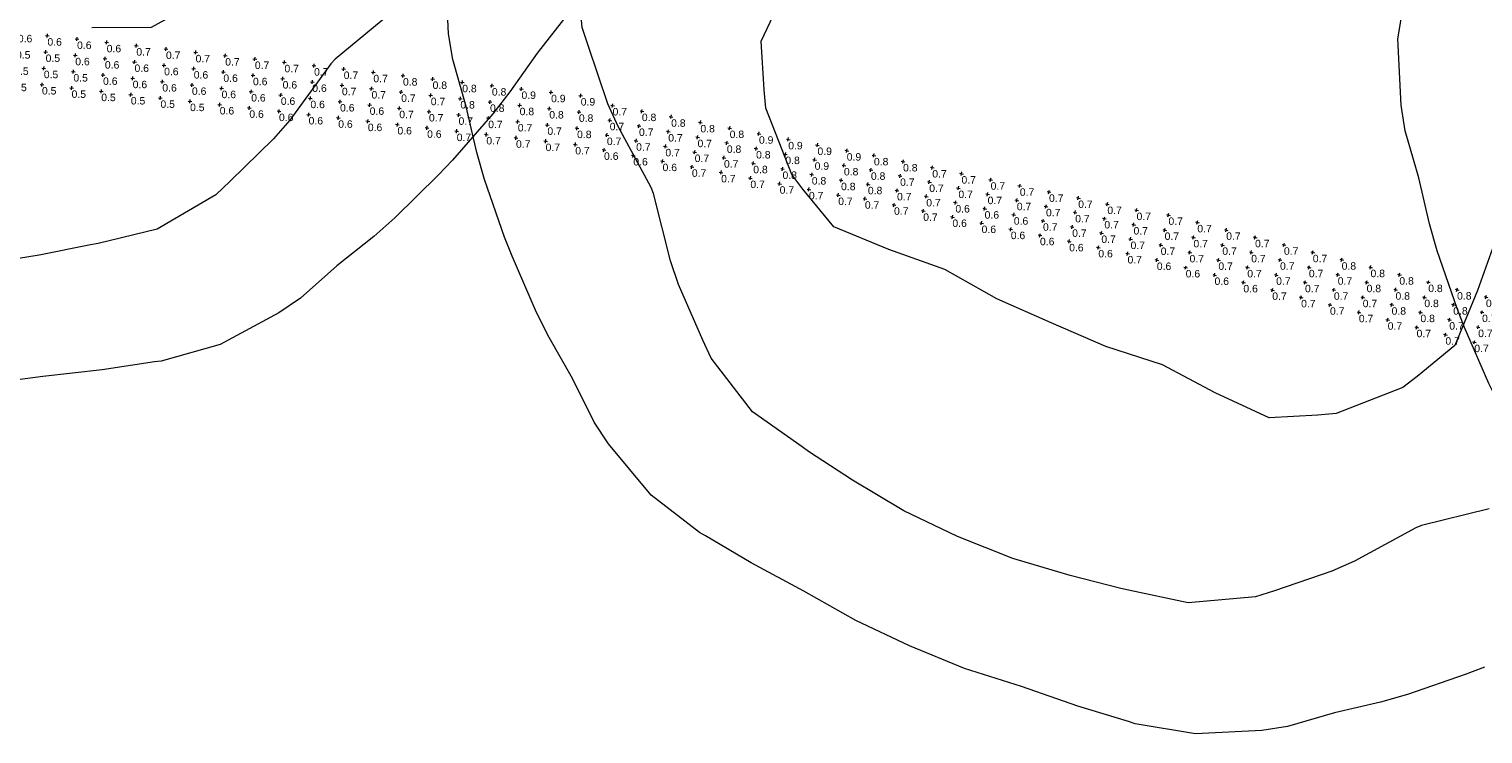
# Model space of a CAD drawing. Extents: x -62 to 9200, y 444 to 4096.
# Tile 6 of 32: x 2112 to 2600, y 1534 to 1770. Entities that reach past the tile are written whole.
import ezdxf

# ---------------------------------------------------------------- set-up
doc = ezdxf.new("R2010")
doc.units = 0
doc.header["$MEASUREMENT"] = 0
for name, color, linetype, lineweight in [('AGI32-Project_1-CALCPTS', 7, 'Continuous', 0), ('AGI32-Project_1-LUMINAIRE', 7, 'Continuous', 0), ('AGI32-Project_1-MARKPOINT', 7, 'Continuous', 0), ('AGI32-Project_1-TEMPLATE', 7, 'Continuous', 0)]:
    doc.layers.add(name, color=color, linetype=linetype, lineweight=lineweight)
doc.styles.add('AGI32-Arial', font='arial.ttf')

# ---------------------------------------------------------------- blocks, each defined once
blk = doc.blocks.new('AGI32-IDxl7hnj-Project_1-LUMINAIRE-HM4_Template1')
at = {"layer": 'AGI32-Project_1-TEMPLATE', "color": 1, "linetype": 'ByBlock', "lineweight": 0}
for p, q in [((-242.96, -39.88, -100), (-245.03, -19.94, -100)), ((-241.41, -59.82, -100), (-242.96, -39.88, -100)), ((-239.28, -77.47, -100), (-241.41, -59.82, -100)), ((-239.05, -79.76, -100), (-239.28, -77.47, -100)), ((-234.05, -99.7, -100), (-239.05, -79.76, -100)), ((-224.08, -119.64, -100), (-234.05, -99.7, -100)), ((-219.34, -127.02, -100), (-224.08, -119.64, -100)), ((-208.87, -139.58, -100), (-219.34, -127.02, -100)), ((-199.4, -152.27, -100), (-208.87, -139.58, -100)), ((-193.38, -159.52, -100), (-199.4, -152.27, -100)), ((-179.46, -174.6, -100), (-193.38, -159.52, -100)), ((-174.6, -179.46, -100), (-179.46, -174.6, -100)), ((179.46, -174.6, -100), (174.6, -179.46, -100)), ((-159.52, -193.38, -100), (-174.6, -179.46, -100)), ((174.6, -179.46, -100), (159.52, -193.38, -100)), ((-152.27, -199.4, -100), (-159.52, -193.38, -100)), ((159.52, -193.38, -100), (152.27, -199.4, -100)), ((-139.58, -208.87, -100), (-152.27, -199.4, -100)), ((152.27, -199.4, -100), (139.58, -208.87, -100)), ((-127.02, -219.34, -100), (-139.58, -208.87, -100)), ((139.58, -208.87, -100), (127.02, -219.34, -100)), ((-119.64, -224.08, -100), (-127.02, -219.34, -100)), ((127.02, -219.34, -100), (119.64, -224.08, -100)), ((-99.7, -234.05, -100), (-119.64, -224.08, -100)), ((119.64, -224.08, -100), (99.7, -234.05, -100)), ((-79.76, -239.05, -100), (-99.7, -234.05, -100)), ((99.7, -234.05, -100), (79.76, -239.05, -100)), ((-77.47, -239.28, -100), (-79.76, -239.05, -100)), ((-59.82, -241.41, -100), (-77.47, -239.28, -100)), ((-39.88, -242.96, -100), (-59.82, -241.41, -100)), ((-19.94, -245.03, -100), (-39.88, -242.96, -100)), ((39.88, -242.96, -100), (19.94, -245.03, -100)), ((59.82, -241.41, -100), (39.88, -242.96, -100)), ((77.47, -239.28, -100), (59.82, -241.41, -100)), ((79.76, -239.05, -100), (77.47, -239.28, -100)), ((0, -245.55, -100), (-19.94, -245.03, -100)), ((19.94, -245.03, -100), (0, -245.55, -100))]:
    blk.add_line(p, q, dxfattribs=at)
at = {"layer": 'AGI32-Project_1-TEMPLATE', "color": 5, "linetype": 'ByBlock', "lineweight": 0}
for p, q in [((-202.32, -39.88, -100), (-204.82, -19.94, -100)), ((-199.4, -57.19, -100), (-202.32, -39.88, -100)), ((-198.94, -59.82, -100), (-199.4, -57.19, -100)), ((-194.75, -79.76, -100), (-198.94, -59.82, -100)), ((-183.89, -99.7, -100), (-194.75, -79.76, -100)), ((-179.46, -104.66, -100), (-183.89, -99.7, -100)), ((-165.7, -119.64, -100), (-179.46, -104.66, -100)), ((-159.52, -125.3, -100), (-165.7, -119.64, -100)), ((-141.1, -139.58, -100), (-159.52, -125.3, -100)), ((159.52, -125.3, -100), (141.1, -139.58, -100)), ((-139.58, -141.1, -100), (-141.1, -139.58, -100)), ((-125.3, -159.52, -100), (-139.58, -141.1, -100)), ((139.58, -141.1, -100), (125.3, -159.52, -100)), ((141.1, -139.58, -100), (139.58, -141.1, -100)), ((-119.64, -165.7, -100), (-125.3, -159.52, -100)), ((125.3, -159.52, -100), (119.64, -165.7, -100)), ((-104.66, -179.46, -100), (-119.64, -165.7, -100)), ((119.64, -165.7, -100), (104.66, -179.46, -100)), ((-99.7, -183.89, -100), (-104.66, -179.46, -100)), ((104.66, -179.46, -100), (99.7, -183.89, -100)), ((-79.76, -194.75, -100), (-99.7, -183.89, -100)), ((99.7, -183.89, -100), (79.76, -194.75, -100)), ((-59.82, -198.94, -100), (-79.76, -194.75, -100)), ((79.76, -194.75, -100), (59.82, -198.94, -100)), ((-57.19, -199.4, -100), (-59.82, -198.94, -100)), ((-39.88, -202.32, -100), (-57.19, -199.4, -100)), ((57.19, -199.4, -100), (39.88, -202.32, -100)), ((59.82, -198.94, -100), (57.19, -199.4, -100)), ((-19.94, -204.82, -100), (-39.88, -202.32, -100)), ((39.88, -202.32, -100), (19.94, -204.82, -100)), ((0, -205.43, -100), (-19.94, -204.82, -100)), ((19.94, -204.82, -100), (0, -205.43, -100))]:
    blk.add_line(p, q, dxfattribs=at)
at = {"layer": 'AGI32-Project_1-TEMPLATE', "color": 3, "linetype": 'ByBlock', "lineweight": 0}
for p, q in [((125.12, -39.88, -100), (126.59, -59.82, -100)), ((-127.04, -79.76, -100), (-126.59, -59.82, -100)), ((126.59, -59.82, -100), (127.04, -79.76, -100)), ((-119.64, -94.36, -100), (-127.04, -79.76, -100)), ((127.04, -79.76, -100), (119.64, -94.36, -100)), ((-116.67, -99.7, -100), (-119.64, -94.36, -100)), ((119.64, -94.36, -100), (116.67, -99.7, -100)), ((-99.7, -116.67, -100), (-116.67, -99.7, -100)), ((116.67, -99.7, -100), (99.7, -116.67, -100)), ((-94.36, -119.64, -100), (-99.7, -116.67, -100)), ((99.7, -116.67, -100), (94.36, -119.64, -100)), ((-79.76, -127.04, -100), (-94.36, -119.64, -100)), ((94.36, -119.64, -100), (79.76, -127.04, -100)), ((-59.82, -126.59, -100), (-79.76, -127.04, -100)), ((-39.88, -125.12, -100), (-59.82, -126.59, -100)), ((-19.94, -127.16, -100), (-39.88, -125.12, -100)), ((39.88, -125.12, -100), (19.94, -127.16, -100)), ((59.82, -126.59, -100), (39.88, -125.12, -100)), ((79.76, -127.04, -100), (59.82, -126.59, -100)), ((0, -127.16, -100), (-19.94, -127.16, -100)), ((19.94, -127.16, -100), (0, -127.16, -100))]:
    blk.add_line(p, q, dxfattribs=at)
blk = doc.blocks.new('AGI32-IDxl7hnj-Project_1-LUMINAIRE-HM4_65')
at = {"layer": 'AGI32-Project_1-TEMPLATE', "color": 7, "linetype": 'ByBlock', "lineweight": 0}
blk.add_blockref('AGI32-IDxl7hnj-Project_1-LUMINAIRE-HM4_Template1', (0, 0), dxfattribs=at)
blk = doc.blocks.new('AGI32-IDxl7hnj-Project_1-LUMINAIRE-HM4_43')
at = {"layer": 'AGI32-Project_1-TEMPLATE', "color": 7, "linetype": 'ByBlock', "lineweight": 0}
blk.add_blockref('AGI32-IDxl7hnj-Project_1-LUMINAIRE-HM4_Template1', (0, 0), dxfattribs=at)
blk = doc.blocks.new('AGI32-IDxl7hnj-Project_1-LUMINAIRE-HM4_89')
at = {"layer": 'AGI32-Project_1-TEMPLATE', "color": 7, "linetype": 'ByBlock', "lineweight": 0}
blk.add_blockref('AGI32-IDxl7hnj-Project_1-LUMINAIRE-HM4_Template1', (0, 0), dxfattribs=at)
blk = doc.blocks.new('AGI32-IDxl7hnj-MARKPOINT')
at = {"layer": 'AGI32-Project_1-MARKPOINT', "color": 0, "linetype": 'Continuous', "lineweight": 0}
for p, q in [((-0.125, 0), (0.125, 0)), ((0, -0.125), (0, 0.125))]:
    blk.add_line(p, q, dxfattribs=at)
blk = doc.blocks.new('AGI32-IDxl7hnj-Project_1-CALCPTS-US 35 EB - STA 1137+00 TO STA 1139+00_Luminance')
at = {"layer": 'AGI32-Project_1-MARKPOINT', "color": 154, "linetype": 'Continuous', "lineweight": 0, "xscale": 5, "yscale": 5, "zscale": 5, "rotation": 353.5883171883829}
for p in [(2108.12, 1769.26), (2118.05, 1768.14), (2127.99, 1767.02), (2137.93, 1765.91), (2147.87, 1764.79), (2107.5, 1763.79), (2117.44, 1762.67), (2127.38, 1761.56), (2137.32, 1760.44), (2157.8, 1763.67), (2167.74, 1762.56), (2177.68, 1761.44), (2187.62, 1760.32), (2106.89, 1758.33), (2116.83, 1757.21), (2126.76, 1756.09), (2136.7, 1754.98), (2147.25, 1759.32), (2157.19, 1758.21), (2167.13, 1757.09), (2177.07, 1755.97), (2197.55, 1759.2), (2207.49, 1758.09), (2217.43, 1756.97), (2227.37, 1755.86), (2106.27, 1752.86), (2116.21, 1751.74), (2126.15, 1750.63), (2146.64, 1753.86), (2156.58, 1752.74), (2166.51, 1751.63), (2176.45, 1750.51), (2187, 1754.86), (2196.94, 1753.74), (2206.88, 1752.62), (2216.82, 1751.51), (2226.75, 1750.39), (2237.3, 1754.74), (2247.24, 1753.62), (2257.18, 1752.5), (2267.12, 1751.39), (2277.05, 1750.27), (2136.09, 1749.51), (2146.02, 1748.39), (2155.96, 1747.28), (2165.9, 1746.16), (2186.39, 1749.39), (2196.33, 1748.28), (2206.26, 1747.16), (2216.2, 1746.04), (2236.69, 1749.27), (2246.63, 1748.16), (2256.56, 1747.04), (2266.5, 1745.92), (2286.99, 1749.15), (2296.93, 1748.04), (2175.84, 1745.04), (2185.77, 1743.93), (2195.71, 1742.81), (2205.65, 1741.69), (2215.59, 1740.58), (2226.14, 1744.92), (2236.07, 1743.81), (2246.01, 1742.69), (2255.95, 1741.58), (2265.89, 1740.46), (2276.44, 1744.81), (2286.38, 1743.69), (2296.31, 1742.57), (2225.52, 1739.46), (2235.46, 1738.34), (2245.4, 1737.23), (2255.34, 1736.11), (2275.82, 1739.34), (2285.76, 1738.22), (2295.7, 1737.11), (2265.27, 1734.99), (2275.21, 1733.88), (2285.15, 1732.76), (2295.09, 1731.64)]:
    blk.add_blockref('AGI32-IDxl7hnj-MARKPOINT', p, dxfattribs=at)
at = {"layer": 'AGI32-Project_1-CALCPTS', "color": 154, "linetype": 'Continuous', "lineweight": 0, "char_height": 2.5, "attachment_point": 1, "style": 'AGI32-Arial'}
for s, insert in [('0.6', (2108.12, 1768.42)), ('0.6', (2118.05, 1767.31)), ('0.6', (2127.99, 1766.19)), ('0.5', (2107.5, 1762.96)), ('0.5', (2117.44, 1761.84)), ('0.6', (2127.38, 1760.72)), ('0.6', (2137.93, 1765.07)), ('0.7', (2147.87, 1763.96)), ('0.7', (2157.8, 1762.84)), ('0.7', (2167.74, 1761.72)), ('0.7', (2177.68, 1760.61)), ('0.5', (2106.89, 1757.49)), ('0.5', (2116.83, 1756.38)), ('0.6', (2137.32, 1759.61)), ('0.6', (2147.25, 1758.49)), ('0.6', (2157.19, 1757.37)), ('0.6', (2167.13, 1756.26)), ('0.7', (2187.62, 1759.49)), ('0.7', (2197.55, 1758.37)), ('0.7', (2207.49, 1757.25)), ('0.7', (2217.43, 1756.14)), ('0.5', (2106.27, 1752.03)), ('0.5', (2116.21, 1750.91)), ('0.5', (2126.76, 1755.26)), ('0.6', (2136.7, 1754.14)), ('0.6', (2146.64, 1753.03)), ('0.6', (2156.58, 1751.91)), ('0.6', (2166.51, 1750.79)), ('0.6', (2177.07, 1755.14)), ('0.6', (2187, 1754.02)), ('0.6', (2196.94, 1752.91)), ('0.6', (2206.88, 1751.79)), ('0.7', (2216.82, 1750.67)), ('0.7', (2227.37, 1755.02)), ('0.8', (2237.3, 1753.9)), ('0.8', (2247.24, 1752.79)), ('0.8', (2257.18, 1751.67)), ('0.5', (2126.15, 1749.79)), ('0.5', (2136.09, 1748.68)), ('0.5', (2146.02, 1747.56)), ('0.5', (2155.96, 1746.44)), ('0.6', (2176.45, 1749.68)), ('0.6', (2186.39, 1748.56)), ('0.6', (2196.33, 1747.44)), ('0.6', (2206.26, 1746.33)), ('0.7', (2226.75, 1749.56)), ('0.7', (2236.69, 1748.44)), ('0.7', (2246.63, 1747.32)), ('0.8', (2256.56, 1746.21)), ('0.8', (2267.12, 1750.55)), ('0.9', (2277.05, 1749.44)), ('0.9', (2286.99, 1748.32)), ('0.9', (2296.93, 1747.2)), ('0.5', (2165.9, 1745.33)), ('0.6', (2175.84, 1744.21)), ('0.6', (2185.77, 1743.09)), ('0.6', (2195.71, 1741.98)), ('0.6', (2216.2, 1745.21)), ('0.6', (2226.14, 1744.09)), ('0.7', (2236.07, 1742.97)), ('0.7', (2246.01, 1741.86)), ('0.8', (2266.5, 1745.09)), ('0.8', (2276.44, 1743.97)), ('0.8', (2286.38, 1742.86)), ('0.8', (2296.31, 1741.74)), ('0.6', (2205.65, 1740.86)), ('0.6', (2215.59, 1739.74)), ('0.6', (2225.52, 1738.63)), ('0.6', (2235.46, 1737.51)), ('0.6', (2245.4, 1736.39)), ('0.7', (2255.95, 1740.74)), ('0.7', (2265.89, 1739.62)), ('0.7', (2275.82, 1738.51)), ('0.7', (2285.76, 1737.39)), ('0.8', (2295.7, 1736.27)), ('0.7', (2255.34, 1735.28)), ('0.7', (2265.27, 1734.16)), ('0.7', (2275.21, 1733.04)), ('0.7', (2285.15, 1731.93)), ('0.7', (2295.09, 1730.81))]:
    blk.add_mtext(s, dxfattribs=dict(at, insert=insert))
blk = doc.blocks.new('AGI32-IDxl7hnj-Project_1-CALCPTS-US 35 EB - STA 1139+00 TO STA 1140+00_Luminance')
at = {"layer": 'AGI32-Project_1-MARKPOINT', "color": 154, "linetype": 'Continuous', "lineweight": 0, "xscale": 5, "yscale": 5, "zscale": 5, "rotation": 349.0862991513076}
for p in [(2307.61, 1744.71), (2317.43, 1742.82), (2327.25, 1740.93), (2306.65, 1739.75), (2316.47, 1737.86), (2326.29, 1735.96), (2337.07, 1739.03), (2346.89, 1737.14), (2305.7, 1734.79), (2315.51, 1732.89), (2325.33, 1731), (2336.11, 1734.07), (2345.93, 1732.18), (2356.71, 1735.25), (2366.53, 1733.35), (2376.34, 1731.46), (2304.74, 1729.82), (2314.56, 1727.93), (2324.38, 1726.04), (2335.15, 1729.11), (2344.97, 1727.21), (2355.75, 1730.28), (2365.57, 1728.39), (2375.39, 1726.5), (2386.16, 1729.57), (2334.2, 1724.14), (2344.02, 1722.25), (2354.79, 1725.32), (2364.61, 1723.43), (2374.43, 1721.53), (2385.21, 1724.6), (2353.84, 1720.36), (2363.65, 1718.46), (2373.47, 1716.57), (2384.25, 1719.64), (2383.29, 1714.68)]:
    blk.add_blockref('AGI32-IDxl7hnj-MARKPOINT', p, dxfattribs=at)
at = {"layer": 'AGI32-Project_1-CALCPTS', "color": 154, "linetype": 'Continuous', "lineweight": 0, "char_height": 2.5, "attachment_point": 1, "style": 'AGI32-Arial'}
for s, insert in [('0.7', (2307.61, 1743.88)), ('0.8', (2317.43, 1741.99)), ('0.7', (2306.65, 1738.92)), ('0.7', (2316.47, 1737.02)), ('0.8', (2327.25, 1740.09)), ('0.8', (2337.07, 1738.2)), ('0.8', (2346.89, 1736.31)), ('0.7', (2305.7, 1733.95)), ('0.7', (2315.51, 1732.06)), ('0.7', (2326.29, 1735.13)), ('0.7', (2336.11, 1733.24)), ('0.8', (2345.93, 1731.34)), ('0.9', (2356.71, 1734.41)), ('0.9', (2366.53, 1732.52)), ('0.6', (2304.74, 1728.99)), ('0.6', (2314.56, 1727.1)), ('0.7', (2325.33, 1730.17)), ('0.7', (2335.15, 1728.27)), ('0.7', (2344.97, 1726.38)), ('0.8', (2355.75, 1729.45)), ('0.8', (2365.57, 1727.56)), ('0.9', (2376.34, 1730.63)), ('0.9', (2386.16, 1728.73)), ('0.6', (2324.38, 1725.2)), ('0.7', (2334.2, 1723.31)), ('0.7', (2344.02, 1721.42)), ('0.8', (2354.79, 1724.49)), ('0.8', (2364.61, 1722.59)), ('0.9', (2375.39, 1725.66)), ('0.8', (2385.21, 1723.77)), ('0.7', (2353.84, 1719.52)), ('0.7', (2363.65, 1717.63)), ('0.8', (2374.43, 1720.7)), ('0.8', (2384.25, 1718.81)), ('0.7', (2373.47, 1715.74)), ('0.7', (2383.29, 1713.84))]:
    blk.add_mtext(s, dxfattribs=dict(at, insert=insert))
blk = doc.blocks.new('AGI32-IDxl7hnj-Project_1-CALCPTS-US 35 EB - STA 1140+00 TO STA 1141+00_Luminance')
at = {"layer": 'AGI32-Project_1-MARKPOINT', "color": 154, "linetype": 'Continuous', "lineweight": 0, "xscale": 5, "yscale": 5, "zscale": 5, "rotation": 348.2242988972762}
for p in [(2395.27, 1727.97), (2405.05, 1725.93), (2394.26, 1723.13), (2404.05, 1721.09), (2414.84, 1723.89), (2424.64, 1721.85), (2393.24, 1718.28), (2403.03, 1716.24), (2413.83, 1719.05), (2423.62, 1717), (2434.42, 1719.81), (2444.21, 1717.77), (2392.23, 1713.43), (2402.02, 1711.39), (2412.82, 1714.2), (2422.61, 1712.16), (2433.41, 1714.96), (2443.2, 1712.92), (2454, 1715.73), (2463.79, 1713.69), (2473.58, 1711.65), (2411.81, 1709.35), (2421.6, 1707.31), (2432.4, 1710.12), (2442.19, 1708.08), (2452.99, 1710.88), (2462.78, 1708.84), (2472.57, 1706.8), (2483.37, 1709.61), (2431.39, 1705.27), (2441.18, 1703.23), (2450.97, 1701.19), (2451.98, 1706.03), (2461.77, 1703.99), (2471.56, 1701.95), (2482.36, 1704.76), (2460.76, 1699.15), (2470.55, 1697.11), (2481.35, 1699.91), (2480.34, 1695.06)]:
    blk.add_blockref('AGI32-IDxl7hnj-MARKPOINT', p, dxfattribs=at)
at = {"layer": 'AGI32-Project_1-CALCPTS', "color": 154, "linetype": 'Continuous', "lineweight": 0, "char_height": 2.5, "attachment_point": 1, "style": 'AGI32-Arial'}
for s, insert in [('0.8', (2395.27, 1727.14)), ('0.8', (2394.26, 1722.29)), ('0.8', (2405.05, 1725.1)), ('0.7', (2414.84, 1723.06)), ('0.8', (2393.24, 1717.45)), ('0.7', (2404.05, 1720.25)), ('0.7', (2413.83, 1718.21)), ('0.7', (2424.64, 1721.02)), ('0.7', (2434.42, 1718.98)), ('0.7', (2444.21, 1716.94)), ('0.7', (2392.23, 1712.6)), ('0.7', (2403.03, 1715.4)), ('0.7', (2412.82, 1713.36)), ('0.7', (2423.62, 1716.17)), ('0.7', (2433.41, 1714.13)), ('0.7', (2443.2, 1712.09)), ('0.7', (2454, 1714.9)), ('0.7', (2463.79, 1712.85)), ('0.7', (2402.02, 1710.56)), ('0.7', (2411.81, 1708.52)), ('0.6', (2422.61, 1711.32)), ('0.6', (2432.4, 1709.28)), ('0.6', (2442.19, 1707.24)), ('0.7', (2452.99, 1710.05)), ('0.7', (2462.78, 1708.01)), ('0.7', (2473.58, 1710.81)), ('0.7', (2483.37, 1708.77)), ('0.6', (2421.6, 1706.48)), ('0.6', (2431.39, 1704.43)), ('0.6', (2441.18, 1702.39)), ('0.7', (2451.98, 1705.2)), ('0.7', (2461.77, 1703.16)), ('0.7', (2472.57, 1705.97)), ('0.7', (2482.36, 1703.93)), ('0.6', (2450.97, 1700.35)), ('0.6', (2460.76, 1698.31)), ('0.7', (2471.56, 1701.12)), ('0.7', (2481.35, 1699.08)), ('0.6', (2470.55, 1696.27)), ('0.7', (2480.34, 1694.23))]:
    blk.add_mtext(s, dxfattribs=dict(at, insert=insert))
blk = doc.blocks.new('AGI32-IDxl7hnj-Project_1-CALCPTS-US 35 EB - STA 1141+00 TO STA 1143+00_Luminance')
at = {"layer": 'AGI32-Project_1-MARKPOINT', "color": 154, "linetype": 'Continuous', "lineweight": 0, "xscale": 5, "yscale": 5, "zscale": 5, "rotation": 345.4872970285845}
for p in [(2494.07, 1708.01), (2492.77, 1702.97), (2503.75, 1705.5), (2513.43, 1703), (2491.46, 1697.92), (2502.45, 1700.46), (2512.13, 1697.95), (2523.12, 1700.49), (2532.8, 1697.98), (2490.16, 1692.88), (2501.14, 1695.42), (2510.82, 1692.91), (2521.81, 1695.45), (2531.49, 1692.94), (2542.48, 1695.48), (2552.16, 1692.97), (2499.84, 1690.38), (2509.52, 1687.87), (2520.51, 1690.4), (2530.19, 1687.9), (2541.17, 1690.44), (2550.85, 1687.93), (2561.84, 1690.47), (2571.52, 1687.96), (2519.2, 1685.36), (2528.88, 1682.86), (2539.87, 1685.39), (2549.55, 1682.89), (2560.53, 1685.42), (2570.22, 1682.92), (2581.2, 1685.45), (2590.88, 1682.95), (2538.56, 1680.35), (2548.24, 1677.85), (2559.23, 1680.38), (2568.91, 1677.88), (2579.9, 1680.41), (2589.58, 1677.91), (2600.56, 1680.44), (2610.24, 1677.94), (2557.92, 1675.34), (2567.61, 1672.83), (2578.59, 1675.37), (2588.27, 1672.86), (2599.26, 1675.4), (2608.94, 1672.89), (2619.93, 1675.43), (2629.61, 1672.92), (2577.29, 1670.33), (2586.97, 1667.82), (2597.95, 1670.36), (2607.63, 1667.85), (2618.62, 1670.39), (2628.3, 1667.88), (2639.29, 1670.42), (2648.97, 1667.91), (2596.65, 1665.32), (2606.33, 1662.81), (2617.32, 1665.35), (2627, 1662.84), (2637.98, 1665.38), (2647.66, 1662.87), (2658.65, 1665.41), (2668.33, 1662.9), (2616.01, 1660.3), (2625.69, 1657.8), (2636.68, 1660.33), (2646.36, 1657.83), (2657.34, 1660.36), (2667.02, 1657.86), (2678.01, 1660.39), (2635.37, 1655.29), (2645.05, 1652.79), (2656.04, 1655.32), (2665.72, 1652.82), (2676.7, 1655.35), (2654.73, 1650.28), (2664.41, 1647.77), (2675.4, 1650.31), (2674.09, 1645.27)]:
    blk.add_blockref('AGI32-IDxl7hnj-MARKPOINT', p, dxfattribs=at)
at = {"layer": 'AGI32-Project_1-CALCPTS', "color": 154, "linetype": 'Continuous', "lineweight": 0, "char_height": 2.5, "attachment_point": 1, "style": 'AGI32-Arial'}
for s, insert in [('0.7', (2494.07, 1707.17)), ('0.7', (2492.77, 1702.13)), ('0.7', (2503.75, 1704.67)), ('0.7', (2513.43, 1702.16)), ('0.7', (2491.46, 1697.09)), ('0.7', (2502.45, 1699.63)), ('0.7', (2512.13, 1697.12)), ('0.7', (2523.12, 1699.66)), ('0.7', (2532.8, 1697.15)), ('0.7', (2501.14, 1694.58)), ('0.7', (2521.81, 1694.61)), ('0.7', (2542.48, 1694.64)), ('0.8', (2552.16, 1692.14)), ('0.6', (2490.16, 1692.05)), ('0.6', (2499.84, 1689.54)), ('0.7', (2510.82, 1692.08)), ('0.7', (2520.51, 1689.57)), ('0.7', (2531.49, 1692.11)), ('0.7', (2541.17, 1689.6)), ('0.8', (2561.84, 1689.63)), ('0.6', (2509.52, 1687.04)), ('0.6', (2519.2, 1684.53)), ('0.7', (2530.19, 1687.07)), ('0.7', (2539.87, 1684.56)), ('0.7', (2550.85, 1687.1)), ('0.8', (2560.53, 1684.59)), ('0.8', (2571.52, 1687.13)), ('0.8', (2581.2, 1684.62)), ('0.7', (2528.88, 1682.02)), ('0.7', (2538.56, 1679.52)), ('0.7', (2549.55, 1682.05)), ('0.7', (2559.23, 1679.55)), ('0.8', (2570.22, 1682.08)), ('0.8', (2579.9, 1679.58)), ('0.8', (2590.88, 1682.11)), ('0.8', (2600.56, 1679.61)), ('0.7', (2548.24, 1677.01)), ('0.7', (2557.92, 1674.51)), ('0.8', (2568.91, 1677.04)), ('0.8', (2578.59, 1674.54)), ('0.8', (2589.58, 1677.07)), ('0.7', (2599.26, 1674.57)), ('0.8', (2610.24, 1677.1)), ('0.7', (2619.93, 1674.6)), ('0.7', (2567.61, 1672)), ('0.7', (2577.29, 1669.49)), ('0.7', (2588.27, 1672.03)), ('0.7', (2597.95, 1669.52)), ('0.7', (2608.94, 1672.06)), ('0.7', (2618.62, 1669.55)), ('0.7', (2629.61, 1672.09)), ('0.7', (2639.29, 1669.58)), ('0.7', (2586.97, 1666.99)), ('0.7', (2596.65, 1664.48)), ('0.7', (2607.63, 1667.02)), ('0.7', (2617.32, 1664.51)), ('0.7', (2628.3, 1667.05)), ('0.7', (2637.98, 1664.54)), ('0.7', (2648.97, 1667.08)), ('0.8', (2658.65, 1664.57)), ('0.7', (2606.33, 1661.98)), ('0.7', (2616.01, 1659.47)), ('0.7', (2627, 1662.01)), ('0.7', (2636.68, 1659.5)), ('0.7', (2647.66, 1662.04)), ('0.7', (2657.34, 1659.53)), ('0.8', (2668.33, 1662.07)), ('0.8', (2678.01, 1659.56)), ('0.6', (2625.69, 1656.96)), ('0.6', (2635.37, 1654.46)), ('0.7', (2646.36, 1656.99)), ('0.7', (2656.04, 1654.49)), ('0.7', (2667.02, 1657.02)), ('0.7', (2676.7, 1654.52)), ('0.7', (2645.05, 1651.95)), ('0.7', (2654.73, 1649.45)), ('0.7', (2665.72, 1651.98)), ('0.7', (2675.4, 1649.48)), ('0.7', (2664.41, 1646.94)), ('0.7', (2674.09, 1644.43))]:
    blk.add_mtext(s, dxfattribs=dict(at, insert=insert))

msp = doc.modelspace()

# ---------------------------------------------------------------- block references
at = {"layer": 'AGI32-Project_1-CALCPTS', "color": 7, "linetype": 'Continuous', "lineweight": 0}
for name in ['AGI32-IDxl7hnj-Project_1-CALCPTS-US 35 EB - STA 1137+00 TO STA 1139+00_Luminance', 'AGI32-IDxl7hnj-Project_1-CALCPTS-US 35 EB - STA 1139+00 TO STA 1140+00_Luminance', 'AGI32-IDxl7hnj-Project_1-CALCPTS-US 35 EB - STA 1140+00 TO STA 1141+00_Luminance', 'AGI32-IDxl7hnj-Project_1-CALCPTS-US 35 EB - STA 1141+00 TO STA 1143+00_Luminance']:
    msp.add_blockref(name, (0, 0), dxfattribs=at)
at = {"layer": 'AGI32-Project_1-LUMINAIRE', "color": 7, "linetype": 'Continuous', "lineweight": 0}
for name, p, rotation in [('AGI32-IDxl7hnj-Project_1-LUMINAIRE-HM4_43', (2069.27, 1895.5, 100), 91.73707851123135), ('AGI32-IDxl7hnj-Project_1-LUMINAIRE-HM4_65', (2505.88, 1788.29, 100), 336.3052822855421), ('AGI32-IDxl7hnj-Project_1-LUMINAIRE-HM4_89', (2825.37, 1764.38, 100), 336.3052822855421)]:
    msp.add_blockref(name, p, dxfattribs=dict(at, rotation=rotation))

doc.saveas('drawing.dxf')
